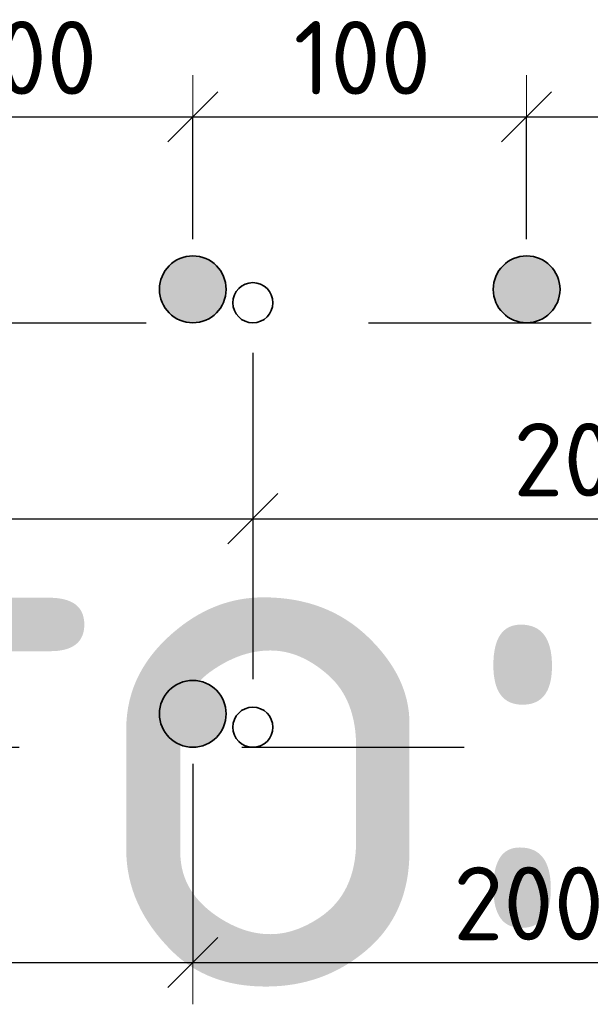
# Model space of a CAD drawing. Header units: metres. Extents: x -38 to 97, y -15 to 21.
# Tile 99 of 118: x 76.364 to 76.621, y 7.921 to 8.363. Entities that reach past the tile are written whole.
import ezdxf

# ---------------------------------------------------------------- set-up
doc = ezdxf.new("R2010")
doc.units = ezdxf.units.M
doc.header["$PDMODE"] = 65
doc.linetypes.add('______2', pattern=[0.0405, 0.03, -0.0105])
doc.layers.add('XR$3$_3898', color=7, linetype='Continuous')
doc.layers.add('XR$5$_3898', color=7, linetype='Continuous')
doc.layers.add('XR$3$Размерная линия_ общее', color=7, linetype='Continuous', lineweight=13)
doc.layers.add('XR$5$Размерная линия_ общее', color=7, linetype='Continuous', lineweight=13)
doc.styles.add('ISOCPEUR', font='txt')
doc.dimstyles.new('DIMSTYLE_8', dxfattribs={"dimtxt": 0.033, "dimasz": 0.0375, "dimexe": 0, "dimexo": 0, "dimgap": 0.0165, "dimtad": 2, "dimdec": 0, "dimlfac": 1000, "dimrnd": 1, "dimzin": 12, "dimdsep": 46, "dimtxsty": 'ISOCPEUR', "dimblk1": 'ALL_ML_STRICH', "dimblk2": 'ALL_ML_STRICH', "dimsah": 1, "dimcen": 0, "dimclrd": 7, "dimclre": 256, "dimclrt": 7, "dimadec": 0, "dimazin": 0, "dimtfac": 1, "dimtdec": 0, "dimtix": 1, "dimtmove": 2, "dimatfit": 3, "dimfxl": 0, "dimtzin": 0, "dimlwd": 0, "dimlwe": -3, "dimarcsym": 0})

# ---------------------------------------------------------------- blocks, each defined once
blk = doc.blocks.new('ALL_ML_STRICH')
at = {"color": 0, "linetype": 'ByBlock', "lineweight": -2}
for p, q in [((0, -0.5), (0, 0.5)), ((-0.3, -0.3), (0.3, 0.3)), ((-1, 0), (0.5, 0))]:
    blk.add_line(p, q, dxfattribs=at)
blk = doc.blocks.new('*D57')
at = {"layer": 'DEFPOINTS', "color": 7, "linetype": 'Continuous', "lineweight": 13, "transparency": 33554687}
for p in [(76.29196, 8.31961), (76.29196, 8.24218), (76.44196, 8.24218)]:
    blk.add_point(p, dxfattribs=at)
at = {"layer": 'XR$3$Размерная линия_ общее', "color": 253, "linetype": 'Continuous', "lineweight": -2, "true_color": 0xa0a0a0, "transparency": 33554687}
for p, q in [((76.29196, 8.26468), (76.29196, 8.31961)), ((76.44196, 8.26468), (76.44196, 8.31961))]:
    blk.add_line(p, q, dxfattribs=at)
at = {"layer": 'XR$3$Размерная линия_ общее', "color": 7, "linetype": 'Continuous', "lineweight": -2, "transparency": 33554687}
blk.add_line((76.29196, 8.31961), (76.44196, 8.31961), dxfattribs=at)
at = {"layer": 'XR$3$Размерная линия_ общее', "color": 7, "linetype": 'Continuous', "lineweight": 13, "transparency": 33554687, "xscale": 0.0375, "yscale": 0.0375, "zscale": 0.0375, "rotation": 180}
blk.add_blockref('ALL_ML_STRICH', (76.29196, 8.31961), dxfattribs=at)
at = {"layer": 'XR$3$Размерная линия_ общее', "color": 7, "linetype": 'Continuous', "lineweight": 13, "transparency": 33554687, "xscale": 0.0375, "yscale": 0.0375, "zscale": 0.0375}
blk.add_blockref('ALL_ML_STRICH', (76.44196, 8.31961), dxfattribs=at)
at = {"layer": 'XR$3$Размерная линия_ общее', "color": 7, "linetype": 'Continuous', "lineweight": 13, "transparency": 33554687, "insert": (76.33726, 8.36261), "char_height": 0.033, "width": 0.00165, "attachment_point": 1, "line_spacing_factor": 0.60241, "style": 'ISOCPEUR'}
blk.add_mtext('100', dxfattribs=at)
blk = doc.blocks.new('*D58')
at = {"layer": 'DEFPOINTS', "color": 7, "linetype": 'Continuous', "lineweight": 13, "transparency": 33554687}
for p in [(76.44196, 8.31961), (76.44196, 8.24218), (76.59196, 8.24218)]:
    blk.add_point(p, dxfattribs=at)
at = {"layer": 'XR$3$Размерная линия_ общее', "color": 253, "linetype": 'Continuous', "lineweight": -2, "true_color": 0xa0a0a0, "transparency": 33554687}
for p, q in [((76.44196, 8.26468), (76.44196, 8.31961)), ((76.59196, 8.26468), (76.59196, 8.31961))]:
    blk.add_line(p, q, dxfattribs=at)
at = {"layer": 'XR$3$Размерная линия_ общее', "color": 7, "linetype": 'Continuous', "lineweight": -2, "transparency": 33554687}
blk.add_line((76.44196, 8.31961), (76.59196, 8.31961), dxfattribs=at)
at = {"layer": 'XR$3$Размерная линия_ общее', "color": 7, "linetype": 'Continuous', "lineweight": 13, "transparency": 33554687, "xscale": 0.0375, "yscale": 0.0375, "zscale": 0.0375, "rotation": 180}
blk.add_blockref('ALL_ML_STRICH', (76.44196, 8.31961), dxfattribs=at)
at = {"layer": 'XR$3$Размерная линия_ общее', "color": 7, "linetype": 'Continuous', "lineweight": 13, "transparency": 33554687, "xscale": 0.0375, "yscale": 0.0375, "zscale": 0.0375}
blk.add_blockref('ALL_ML_STRICH', (76.59196, 8.31961), dxfattribs=at)
at = {"layer": 'XR$3$Размерная линия_ общее', "color": 7, "linetype": 'Continuous', "lineweight": 13, "transparency": 33554687, "insert": (76.48726, 8.36261), "char_height": 0.033, "width": 0.00165, "attachment_point": 1, "line_spacing_factor": 0.60241, "style": 'ISOCPEUR'}
blk.add_mtext('100', dxfattribs=at)
blk = doc.blocks.new('*D59')
at = {"layer": 'DEFPOINTS', "color": 7, "linetype": 'Continuous', "lineweight": 13, "transparency": 33554687}
for p in [(76.59196, 8.31961), (76.59196, 8.24218), (76.74196, 8.24218)]:
    blk.add_point(p, dxfattribs=at)
at = {"layer": 'XR$3$Размерная линия_ общее', "color": 253, "linetype": 'Continuous', "lineweight": -2, "true_color": 0xa0a0a0, "transparency": 33554687}
for p, q in [((76.59196, 8.26468), (76.59196, 8.31961)), ((76.74196, 8.26468), (76.74196, 8.31961))]:
    blk.add_line(p, q, dxfattribs=at)
at = {"layer": 'XR$3$Размерная линия_ общее', "color": 7, "linetype": 'Continuous', "lineweight": -2, "transparency": 33554687}
blk.add_line((76.59196, 8.31961), (76.74196, 8.31961), dxfattribs=at)
at = {"layer": 'XR$3$Размерная линия_ общее', "color": 7, "linetype": 'Continuous', "lineweight": 13, "transparency": 33554687, "xscale": 0.0375, "yscale": 0.0375, "zscale": 0.0375, "rotation": 180}
blk.add_blockref('ALL_ML_STRICH', (76.59196, 8.31961), dxfattribs=at)
at = {"layer": 'XR$3$Размерная линия_ общее', "color": 7, "linetype": 'Continuous', "lineweight": 13, "transparency": 33554687, "xscale": 0.0375, "yscale": 0.0375, "zscale": 0.0375}
blk.add_blockref('ALL_ML_STRICH', (76.74196, 8.31961), dxfattribs=at)
at = {"layer": 'XR$3$Размерная линия_ общее', "color": 7, "linetype": 'Continuous', "lineweight": 13, "transparency": 33554687, "insert": (76.63726, 8.36261), "char_height": 0.033, "width": 0.00165, "attachment_point": 1, "line_spacing_factor": 0.60241, "style": 'ISOCPEUR'}
blk.add_mtext('100', dxfattribs=at)
blk = doc.blocks.new('*D62')
at = {"layer": 'DEFPOINTS', "color": 7, "linetype": 'Continuous', "lineweight": 13, "transparency": 33554687}
for p in [(76.16896, 8.23618), (76.46896, 8.23618), (76.16896, 8.13924)]:
    blk.add_point(p, dxfattribs=at)
at = {"layer": 'XR$3$Размерная линия_ общее', "color": 253, "linetype": 'Continuous', "lineweight": -2, "true_color": 0xa0a0a0, "transparency": 33554687}
for p, q in [((76.16896, 8.21368), (76.16896, 8.13924)), ((76.46896, 8.21368), (76.46896, 8.13924))]:
    blk.add_line(p, q, dxfattribs=at)
at = {"layer": 'XR$3$Размерная линия_ общее', "color": 7, "linetype": 'Continuous', "lineweight": -2, "transparency": 33554687}
blk.add_line((76.16896, 8.13924), (76.46896, 8.13924), dxfattribs=at)
at = {"layer": 'XR$3$Размерная линия_ общее', "color": 7, "linetype": 'Continuous', "lineweight": 13, "transparency": 33554687, "xscale": 0.0375, "yscale": 0.0375, "zscale": 0.0375, "rotation": 180}
blk.add_blockref('ALL_ML_STRICH', (76.16896, 8.13924), dxfattribs=at)
at = {"layer": 'XR$3$Размерная линия_ общее', "color": 7, "linetype": 'Continuous', "lineweight": 13, "transparency": 33554687, "xscale": 0.0375, "yscale": 0.0375, "zscale": 0.0375}
blk.add_blockref('ALL_ML_STRICH', (76.46896, 8.13924), dxfattribs=at)
at = {"layer": 'XR$3$Размерная линия_ общее', "color": 7, "linetype": 'Continuous', "lineweight": 13, "transparency": 33554687, "insert": (76.28596, 8.18224), "char_height": 0.033, "width": 0.00165, "attachment_point": 1, "line_spacing_factor": 0.60241, "style": 'ISOCPEUR'}
blk.add_mtext('200', dxfattribs=at)
blk = doc.blocks.new('*D63')
at = {"layer": 'DEFPOINTS', "color": 7, "linetype": 'Continuous', "lineweight": 13, "transparency": 33554687}
for p in [(76.46896, 8.23618), (76.76896, 8.23618), (76.46896, 8.13924)]:
    blk.add_point(p, dxfattribs=at)
at = {"layer": 'XR$3$Размерная линия_ общее', "color": 253, "linetype": 'Continuous', "lineweight": -2, "true_color": 0xa0a0a0, "transparency": 33554687}
for p, q in [((76.46896, 8.21368), (76.46896, 8.13924)), ((76.76896, 8.21368), (76.76896, 8.13924))]:
    blk.add_line(p, q, dxfattribs=at)
at = {"layer": 'XR$3$Размерная линия_ общее', "color": 7, "linetype": 'Continuous', "lineweight": -2, "transparency": 33554687}
blk.add_line((76.46896, 8.13924), (76.76896, 8.13924), dxfattribs=at)
at = {"layer": 'XR$3$Размерная линия_ общее', "color": 7, "linetype": 'Continuous', "lineweight": 13, "transparency": 33554687, "xscale": 0.0375, "yscale": 0.0375, "zscale": 0.0375, "rotation": 180}
blk.add_blockref('ALL_ML_STRICH', (76.46896, 8.13924), dxfattribs=at)
at = {"layer": 'XR$3$Размерная линия_ общее', "color": 7, "linetype": 'Continuous', "lineweight": 13, "transparency": 33554687, "xscale": 0.0375, "yscale": 0.0375, "zscale": 0.0375}
blk.add_blockref('ALL_ML_STRICH', (76.76896, 8.13924), dxfattribs=at)
at = {"layer": 'XR$3$Размерная линия_ общее', "color": 7, "linetype": 'Continuous', "lineweight": 13, "transparency": 33554687, "insert": (76.58596, 8.18224), "char_height": 0.033, "width": 0.00165, "attachment_point": 1, "line_spacing_factor": 0.60241, "style": 'ISOCPEUR'}
blk.add_mtext('200', dxfattribs=at)
blk = doc.blocks.new('*D65')
at = {"layer": 'DEFPOINTS', "color": 7, "linetype": 'Continuous', "lineweight": 13, "transparency": 33554687}
for p in [(76.14196, 8.05168), (76.44196, 8.05168), (76.14196, 7.94007)]:
    blk.add_point(p, dxfattribs=at)
at = {"layer": 'XR$3$Размерная линия_ общее', "color": 253, "linetype": 'Continuous', "lineweight": -2, "true_color": 0xa0a0a0, "transparency": 33554687}
for p, q in [((76.14196, 8.02918), (76.14196, 7.94007)), ((76.44196, 8.02918), (76.44196, 7.94007))]:
    blk.add_line(p, q, dxfattribs=at)
at = {"layer": 'XR$3$Размерная линия_ общее', "color": 7, "linetype": 'Continuous', "lineweight": -2, "transparency": 33554687}
blk.add_line((76.14196, 7.94007), (76.44196, 7.94007), dxfattribs=at)
at = {"layer": 'XR$3$Размерная линия_ общее', "color": 7, "linetype": 'Continuous', "lineweight": 13, "transparency": 33554687, "xscale": 0.0375, "yscale": 0.0375, "zscale": 0.0375, "rotation": 180}
blk.add_blockref('ALL_ML_STRICH', (76.14196, 7.94007), dxfattribs=at)
at = {"layer": 'XR$3$Размерная линия_ общее', "color": 7, "linetype": 'Continuous', "lineweight": 13, "transparency": 33554687, "xscale": 0.0375, "yscale": 0.0375, "zscale": 0.0375}
blk.add_blockref('ALL_ML_STRICH', (76.44196, 7.94007), dxfattribs=at)
at = {"layer": 'XR$3$Размерная линия_ общее', "color": 7, "linetype": 'Continuous', "lineweight": 13, "transparency": 33554687, "insert": (76.25896, 7.98307), "char_height": 0.033, "width": 0.00165, "attachment_point": 1, "line_spacing_factor": 0.60241, "style": 'ISOCPEUR'}
blk.add_mtext('200', dxfattribs=at)
blk = doc.blocks.new('*D66')
at = {"layer": 'DEFPOINTS', "color": 7, "linetype": 'Continuous', "lineweight": 13, "transparency": 33554687}
for p in [(76.44196, 8.05168), (76.74196, 8.05168), (76.44196, 7.94007)]:
    blk.add_point(p, dxfattribs=at)
at = {"layer": 'XR$3$Размерная линия_ общее', "color": 253, "linetype": 'Continuous', "lineweight": -2, "true_color": 0xa0a0a0, "transparency": 33554687}
for p, q in [((76.44196, 8.02918), (76.44196, 7.94007)), ((76.74196, 8.02918), (76.74196, 7.94007))]:
    blk.add_line(p, q, dxfattribs=at)
at = {"layer": 'XR$3$Размерная линия_ общее', "color": 7, "linetype": 'Continuous', "lineweight": -2, "transparency": 33554687}
blk.add_line((76.44196, 7.94007), (76.74196, 7.94007), dxfattribs=at)
at = {"layer": 'XR$3$Размерная линия_ общее', "color": 7, "linetype": 'Continuous', "lineweight": 13, "transparency": 33554687, "xscale": 0.0375, "yscale": 0.0375, "zscale": 0.0375, "rotation": 180}
blk.add_blockref('ALL_ML_STRICH', (76.44196, 7.94007), dxfattribs=at)
at = {"layer": 'XR$3$Размерная линия_ общее', "color": 7, "linetype": 'Continuous', "lineweight": 13, "transparency": 33554687, "xscale": 0.0375, "yscale": 0.0375, "zscale": 0.0375}
blk.add_blockref('ALL_ML_STRICH', (76.74196, 7.94007), dxfattribs=at)
at = {"layer": 'XR$3$Размерная линия_ общее', "color": 7, "linetype": 'Continuous', "lineweight": 13, "transparency": 33554687, "insert": (76.55896, 7.98307), "char_height": 0.033, "width": 0.00165, "attachment_point": 1, "line_spacing_factor": 0.60241, "style": 'ISOCPEUR'}
blk.add_mtext('200', dxfattribs=at)
blk = doc.blocks.new('*D309')
at = {"layer": 'DEFPOINTS', "color": 7, "linetype": 'Continuous', "lineweight": 13, "transparency": 33554687}
for p in [(76.29196, 8.31961), (76.29196, 8.24218), (76.44196, 8.24218)]:
    blk.add_point(p, dxfattribs=at)
at = {"layer": 'XR$5$Размерная линия_ общее', "color": 253, "linetype": 'Continuous', "lineweight": -2, "true_color": 0xa0a0a0, "transparency": 33554687}
for p, q in [((76.29196, 8.26468), (76.29196, 8.31961)), ((76.44196, 8.26468), (76.44196, 8.31961))]:
    blk.add_line(p, q, dxfattribs=at)
at = {"layer": 'XR$5$Размерная линия_ общее', "color": 7, "linetype": 'Continuous', "lineweight": -2, "transparency": 33554687}
blk.add_line((76.29196, 8.31961), (76.44196, 8.31961), dxfattribs=at)
at = {"layer": 'XR$5$Размерная линия_ общее', "color": 7, "linetype": 'Continuous', "lineweight": 13, "transparency": 33554687, "xscale": 0.0375, "yscale": 0.0375, "zscale": 0.0375, "rotation": 180}
blk.add_blockref('ALL_ML_STRICH', (76.29196, 8.31961), dxfattribs=at)
at = {"layer": 'XR$5$Размерная линия_ общее', "color": 7, "linetype": 'Continuous', "lineweight": 13, "transparency": 33554687, "xscale": 0.0375, "yscale": 0.0375, "zscale": 0.0375}
blk.add_blockref('ALL_ML_STRICH', (76.44196, 8.31961), dxfattribs=at)
at = {"layer": 'XR$5$Размерная линия_ общее', "color": 7, "linetype": 'Continuous', "lineweight": 13, "transparency": 33554687, "insert": (76.33726, 8.36261), "char_height": 0.033, "width": 0.00165, "attachment_point": 1, "line_spacing_factor": 0.60241, "style": 'ISOCPEUR'}
blk.add_mtext('100', dxfattribs=at)
blk = doc.blocks.new('*D310')
at = {"layer": 'DEFPOINTS', "color": 7, "linetype": 'Continuous', "lineweight": 13, "transparency": 33554687}
for p in [(76.44196, 8.31961), (76.44196, 8.24218), (76.59196, 8.24218)]:
    blk.add_point(p, dxfattribs=at)
at = {"layer": 'XR$5$Размерная линия_ общее', "color": 253, "linetype": 'Continuous', "lineweight": -2, "true_color": 0xa0a0a0, "transparency": 33554687}
for p, q in [((76.44196, 8.26468), (76.44196, 8.31961)), ((76.59196, 8.26468), (76.59196, 8.31961))]:
    blk.add_line(p, q, dxfattribs=at)
at = {"layer": 'XR$5$Размерная линия_ общее', "color": 7, "linetype": 'Continuous', "lineweight": -2, "transparency": 33554687}
blk.add_line((76.44196, 8.31961), (76.59196, 8.31961), dxfattribs=at)
at = {"layer": 'XR$5$Размерная линия_ общее', "color": 7, "linetype": 'Continuous', "lineweight": 13, "transparency": 33554687, "xscale": 0.0375, "yscale": 0.0375, "zscale": 0.0375, "rotation": 180}
blk.add_blockref('ALL_ML_STRICH', (76.44196, 8.31961), dxfattribs=at)
at = {"layer": 'XR$5$Размерная линия_ общее', "color": 7, "linetype": 'Continuous', "lineweight": 13, "transparency": 33554687, "xscale": 0.0375, "yscale": 0.0375, "zscale": 0.0375}
blk.add_blockref('ALL_ML_STRICH', (76.59196, 8.31961), dxfattribs=at)
at = {"layer": 'XR$5$Размерная линия_ общее', "color": 7, "linetype": 'Continuous', "lineweight": 13, "transparency": 33554687, "insert": (76.48726, 8.36261), "char_height": 0.033, "width": 0.00165, "attachment_point": 1, "line_spacing_factor": 0.60241, "style": 'ISOCPEUR'}
blk.add_mtext('100', dxfattribs=at)
blk = doc.blocks.new('*D311')
at = {"layer": 'DEFPOINTS', "color": 7, "linetype": 'Continuous', "lineweight": 13, "transparency": 33554687}
for p in [(76.59196, 8.31961), (76.59196, 8.24218), (76.74196, 8.24218)]:
    blk.add_point(p, dxfattribs=at)
at = {"layer": 'XR$5$Размерная линия_ общее', "color": 253, "linetype": 'Continuous', "lineweight": -2, "true_color": 0xa0a0a0, "transparency": 33554687}
for p, q in [((76.59196, 8.26468), (76.59196, 8.31961)), ((76.74196, 8.26468), (76.74196, 8.31961))]:
    blk.add_line(p, q, dxfattribs=at)
at = {"layer": 'XR$5$Размерная линия_ общее', "color": 7, "linetype": 'Continuous', "lineweight": -2, "transparency": 33554687}
blk.add_line((76.59196, 8.31961), (76.74196, 8.31961), dxfattribs=at)
at = {"layer": 'XR$5$Размерная линия_ общее', "color": 7, "linetype": 'Continuous', "lineweight": 13, "transparency": 33554687, "xscale": 0.0375, "yscale": 0.0375, "zscale": 0.0375, "rotation": 180}
blk.add_blockref('ALL_ML_STRICH', (76.59196, 8.31961), dxfattribs=at)
at = {"layer": 'XR$5$Размерная линия_ общее', "color": 7, "linetype": 'Continuous', "lineweight": 13, "transparency": 33554687, "xscale": 0.0375, "yscale": 0.0375, "zscale": 0.0375}
blk.add_blockref('ALL_ML_STRICH', (76.74196, 8.31961), dxfattribs=at)
at = {"layer": 'XR$5$Размерная линия_ общее', "color": 7, "linetype": 'Continuous', "lineweight": 13, "transparency": 33554687, "insert": (76.63726, 8.36261), "char_height": 0.033, "width": 0.00165, "attachment_point": 1, "line_spacing_factor": 0.60241, "style": 'ISOCPEUR'}
blk.add_mtext('100', dxfattribs=at)
blk = doc.blocks.new('*D314')
at = {"layer": 'DEFPOINTS', "color": 7, "linetype": 'Continuous', "lineweight": 13, "transparency": 33554687}
for p in [(76.16896, 8.23618), (76.46896, 8.23618), (76.16896, 8.13924)]:
    blk.add_point(p, dxfattribs=at)
at = {"layer": 'XR$5$Размерная линия_ общее', "color": 253, "linetype": 'Continuous', "lineweight": -2, "true_color": 0xa0a0a0, "transparency": 33554687}
for p, q in [((76.16896, 8.21368), (76.16896, 8.13924)), ((76.46896, 8.21368), (76.46896, 8.13924))]:
    blk.add_line(p, q, dxfattribs=at)
at = {"layer": 'XR$5$Размерная линия_ общее', "color": 7, "linetype": 'Continuous', "lineweight": -2, "transparency": 33554687}
blk.add_line((76.16896, 8.13924), (76.46896, 8.13924), dxfattribs=at)
at = {"layer": 'XR$5$Размерная линия_ общее', "color": 7, "linetype": 'Continuous', "lineweight": 13, "transparency": 33554687, "xscale": 0.0375, "yscale": 0.0375, "zscale": 0.0375, "rotation": 180}
blk.add_blockref('ALL_ML_STRICH', (76.16896, 8.13924), dxfattribs=at)
at = {"layer": 'XR$5$Размерная линия_ общее', "color": 7, "linetype": 'Continuous', "lineweight": 13, "transparency": 33554687, "xscale": 0.0375, "yscale": 0.0375, "zscale": 0.0375}
blk.add_blockref('ALL_ML_STRICH', (76.46896, 8.13924), dxfattribs=at)
at = {"layer": 'XR$5$Размерная линия_ общее', "color": 7, "linetype": 'Continuous', "lineweight": 13, "transparency": 33554687, "insert": (76.28596, 8.18224), "char_height": 0.033, "width": 0.00165, "attachment_point": 1, "line_spacing_factor": 0.60241, "style": 'ISOCPEUR'}
blk.add_mtext('200', dxfattribs=at)
blk = doc.blocks.new('*D315')
at = {"layer": 'DEFPOINTS', "color": 7, "linetype": 'Continuous', "lineweight": 13, "transparency": 33554687}
for p in [(76.46896, 8.23618), (76.76896, 8.23618), (76.46896, 8.13924)]:
    blk.add_point(p, dxfattribs=at)
at = {"layer": 'XR$5$Размерная линия_ общее', "color": 253, "linetype": 'Continuous', "lineweight": -2, "true_color": 0xa0a0a0, "transparency": 33554687}
for p, q in [((76.46896, 8.21368), (76.46896, 8.13924)), ((76.76896, 8.21368), (76.76896, 8.13924))]:
    blk.add_line(p, q, dxfattribs=at)
at = {"layer": 'XR$5$Размерная линия_ общее', "color": 7, "linetype": 'Continuous', "lineweight": -2, "transparency": 33554687}
blk.add_line((76.46896, 8.13924), (76.76896, 8.13924), dxfattribs=at)
at = {"layer": 'XR$5$Размерная линия_ общее', "color": 7, "linetype": 'Continuous', "lineweight": 13, "transparency": 33554687, "xscale": 0.0375, "yscale": 0.0375, "zscale": 0.0375, "rotation": 180}
blk.add_blockref('ALL_ML_STRICH', (76.46896, 8.13924), dxfattribs=at)
at = {"layer": 'XR$5$Размерная линия_ общее', "color": 7, "linetype": 'Continuous', "lineweight": 13, "transparency": 33554687, "xscale": 0.0375, "yscale": 0.0375, "zscale": 0.0375}
blk.add_blockref('ALL_ML_STRICH', (76.76896, 8.13924), dxfattribs=at)
at = {"layer": 'XR$5$Размерная линия_ общее', "color": 7, "linetype": 'Continuous', "lineweight": 13, "transparency": 33554687, "insert": (76.58596, 8.18224), "char_height": 0.033, "width": 0.00165, "attachment_point": 1, "line_spacing_factor": 0.60241, "style": 'ISOCPEUR'}
blk.add_mtext('200', dxfattribs=at)
blk = doc.blocks.new('*D317')
at = {"layer": 'DEFPOINTS', "color": 7, "linetype": 'Continuous', "lineweight": 13, "transparency": 33554687}
for p in [(76.14196, 8.05168), (76.44196, 8.05168), (76.14196, 7.94007)]:
    blk.add_point(p, dxfattribs=at)
at = {"layer": 'XR$5$Размерная линия_ общее', "color": 253, "linetype": 'Continuous', "lineweight": -2, "true_color": 0xa0a0a0, "transparency": 33554687}
for p, q in [((76.14196, 8.02918), (76.14196, 7.94007)), ((76.44196, 8.02918), (76.44196, 7.94007))]:
    blk.add_line(p, q, dxfattribs=at)
at = {"layer": 'XR$5$Размерная линия_ общее', "color": 7, "linetype": 'Continuous', "lineweight": -2, "transparency": 33554687}
blk.add_line((76.14196, 7.94007), (76.44196, 7.94007), dxfattribs=at)
at = {"layer": 'XR$5$Размерная линия_ общее', "color": 7, "linetype": 'Continuous', "lineweight": 13, "transparency": 33554687, "xscale": 0.0375, "yscale": 0.0375, "zscale": 0.0375, "rotation": 180}
blk.add_blockref('ALL_ML_STRICH', (76.14196, 7.94007), dxfattribs=at)
at = {"layer": 'XR$5$Размерная линия_ общее', "color": 7, "linetype": 'Continuous', "lineweight": 13, "transparency": 33554687, "xscale": 0.0375, "yscale": 0.0375, "zscale": 0.0375}
blk.add_blockref('ALL_ML_STRICH', (76.44196, 7.94007), dxfattribs=at)
at = {"layer": 'XR$5$Размерная линия_ общее', "color": 7, "linetype": 'Continuous', "lineweight": 13, "transparency": 33554687, "insert": (76.25896, 7.98307), "char_height": 0.033, "width": 0.00165, "attachment_point": 1, "line_spacing_factor": 0.60241, "style": 'ISOCPEUR'}
blk.add_mtext('200', dxfattribs=at)
blk = doc.blocks.new('*D318')
at = {"layer": 'DEFPOINTS', "color": 7, "linetype": 'Continuous', "lineweight": 13, "transparency": 33554687}
for p in [(76.44196, 8.05168), (76.74196, 8.05168), (76.44196, 7.94007)]:
    blk.add_point(p, dxfattribs=at)
at = {"layer": 'XR$5$Размерная линия_ общее', "color": 253, "linetype": 'Continuous', "lineweight": -2, "true_color": 0xa0a0a0, "transparency": 33554687}
for p, q in [((76.44196, 8.02918), (76.44196, 7.94007)), ((76.74196, 8.02918), (76.74196, 7.94007))]:
    blk.add_line(p, q, dxfattribs=at)
at = {"layer": 'XR$5$Размерная линия_ общее', "color": 7, "linetype": 'Continuous', "lineweight": -2, "transparency": 33554687}
blk.add_line((76.44196, 7.94007), (76.74196, 7.94007), dxfattribs=at)
at = {"layer": 'XR$5$Размерная линия_ общее', "color": 7, "linetype": 'Continuous', "lineweight": 13, "transparency": 33554687, "xscale": 0.0375, "yscale": 0.0375, "zscale": 0.0375, "rotation": 180}
blk.add_blockref('ALL_ML_STRICH', (76.44196, 7.94007), dxfattribs=at)
at = {"layer": 'XR$5$Размерная линия_ общее', "color": 7, "linetype": 'Continuous', "lineweight": 13, "transparency": 33554687, "xscale": 0.0375, "yscale": 0.0375, "zscale": 0.0375}
blk.add_blockref('ALL_ML_STRICH', (76.74196, 7.94007), dxfattribs=at)
at = {"layer": 'XR$5$Размерная линия_ общее', "color": 7, "linetype": 'Continuous', "lineweight": 13, "transparency": 33554687, "insert": (76.55896, 7.98307), "char_height": 0.033, "width": 0.00165, "attachment_point": 1, "line_spacing_factor": 0.60241, "style": 'ISOCPEUR'}
blk.add_mtext('200', dxfattribs=at)

msp = doc.modelspace()

# ---------------------------------------------------------------- hatches: boundary and pattern name
at = {"linetype": 'Continuous', "lineweight": 25, "true_color": 0xa2a2a2, "transparency": 33554687}
for points in [[(76.45386, 8.25131), (76.45257, 8.25278), (76.4511, 8.25408), (76.44946, 8.25517), (76.4477, 8.25603), (76.44585, 8.25667), (76.44392, 8.25705), (76.44196, 8.25718), (76.44001, 8.25705), (76.43808, 8.25667), (76.43622, 8.25603), (76.43446, 8.25517), (76.43283, 8.25408), (76.43136, 8.25278), (76.43006, 8.25131), (76.42897, 8.24968), (76.42811, 8.24792), (76.42748, 8.24606), (76.42709, 8.24413), (76.42696, 8.24218), (76.42709, 8.24022), (76.42748, 8.23829), (76.42811, 8.23644), (76.42897, 8.23468), (76.43006, 8.23305), (76.43136, 8.23157), (76.43283, 8.23028), (76.43446, 8.22919), (76.43622, 8.22832), (76.43808, 8.22769), (76.44001, 8.2273), (76.44196, 8.22718), (76.44392, 8.2273), (76.44585, 8.22769), (76.4477, 8.22832), (76.44946, 8.22919), (76.4511, 8.23028), (76.45257, 8.23157), (76.45386, 8.23305), (76.45495, 8.23468), (76.45582, 8.23644), (76.45645, 8.23829), (76.45684, 8.24022), (76.45696, 8.24218), (76.45684, 8.24413), (76.45645, 8.24606), (76.45582, 8.24792), (76.45495, 8.24968)], [(76.45386, 8.25131), (76.45257, 8.25278), (76.4511, 8.25408), (76.44946, 8.25517), (76.4477, 8.25603), (76.44585, 8.25667), (76.44392, 8.25705), (76.44196, 8.25718), (76.44001, 8.25705), (76.43808, 8.25667), (76.43622, 8.25603), (76.43446, 8.25517), (76.43283, 8.25408), (76.43136, 8.25278), (76.43006, 8.25131), (76.42897, 8.24968), (76.42811, 8.24792), (76.42748, 8.24606), (76.42709, 8.24413), (76.42696, 8.24218), (76.42709, 8.24022), (76.42748, 8.23829), (76.42811, 8.23644), (76.42897, 8.23468), (76.43006, 8.23305), (76.43136, 8.23157), (76.43283, 8.23028), (76.43446, 8.22919), (76.43622, 8.22832), (76.43808, 8.22769), (76.44001, 8.2273), (76.44196, 8.22718), (76.44392, 8.2273), (76.44585, 8.22769), (76.4477, 8.22832), (76.44946, 8.22919), (76.4511, 8.23028), (76.45257, 8.23157), (76.45386, 8.23305), (76.45495, 8.23468), (76.45582, 8.23644), (76.45645, 8.23829), (76.45684, 8.24022), (76.45696, 8.24218), (76.45684, 8.24413), (76.45645, 8.24606), (76.45582, 8.24792), (76.45495, 8.24968)], [(76.60386, 8.25131), (76.60257, 8.25278), (76.6011, 8.25408), (76.59946, 8.25517), (76.5977, 8.25603), (76.59585, 8.25667), (76.59392, 8.25705), (76.59196, 8.25718), (76.59001, 8.25705), (76.58808, 8.25667), (76.58622, 8.25603), (76.58446, 8.25517), (76.58283, 8.25408), (76.58136, 8.25278), (76.58006, 8.25131), (76.57897, 8.24968), (76.57811, 8.24792), (76.57748, 8.24606), (76.57709, 8.24413), (76.57696, 8.24218), (76.57709, 8.24022), (76.57748, 8.23829), (76.57811, 8.23644), (76.57897, 8.23468), (76.58006, 8.23305), (76.58136, 8.23157), (76.58283, 8.23028), (76.58446, 8.22919), (76.58622, 8.22832), (76.58808, 8.22769), (76.59001, 8.2273), (76.59196, 8.22718), (76.59392, 8.2273), (76.59585, 8.22769), (76.5977, 8.22832), (76.59946, 8.22919), (76.6011, 8.23028), (76.60257, 8.23157), (76.60386, 8.23305), (76.60495, 8.23468), (76.60582, 8.23644), (76.60645, 8.23829), (76.60684, 8.24022), (76.60696, 8.24218), (76.60684, 8.24413), (76.60645, 8.24606), (76.60582, 8.24792), (76.60495, 8.24968)], [(76.60386, 8.25131), (76.60257, 8.25278), (76.6011, 8.25408), (76.59946, 8.25517), (76.5977, 8.25603), (76.59585, 8.25667), (76.59392, 8.25705), (76.59196, 8.25718), (76.59001, 8.25705), (76.58808, 8.25667), (76.58622, 8.25603), (76.58446, 8.25517), (76.58283, 8.25408), (76.58136, 8.25278), (76.58006, 8.25131), (76.57897, 8.24968), (76.57811, 8.24792), (76.57748, 8.24606), (76.57709, 8.24413), (76.57696, 8.24218), (76.57709, 8.24022), (76.57748, 8.23829), (76.57811, 8.23644), (76.57897, 8.23468), (76.58006, 8.23305), (76.58136, 8.23157), (76.58283, 8.23028), (76.58446, 8.22919), (76.58622, 8.22832), (76.58808, 8.22769), (76.59001, 8.2273), (76.59196, 8.22718), (76.59392, 8.2273), (76.59585, 8.22769), (76.5977, 8.22832), (76.59946, 8.22919), (76.6011, 8.23028), (76.60257, 8.23157), (76.60386, 8.23305), (76.60495, 8.23468), (76.60582, 8.23644), (76.60645, 8.23829), (76.60684, 8.24022), (76.60696, 8.24218), (76.60684, 8.24413), (76.60645, 8.24606), (76.60582, 8.24792), (76.60495, 8.24968)], [(76.45386, 8.06081), (76.45257, 8.06228), (76.4511, 8.06358), (76.44946, 8.06467), (76.4477, 8.06553), (76.44585, 8.06617), (76.44392, 8.06655), (76.44196, 8.06668), (76.44001, 8.06655), (76.43808, 8.06617), (76.43622, 8.06553), (76.43446, 8.06467), (76.43283, 8.06358), (76.43136, 8.06228), (76.43006, 8.06081), (76.42897, 8.05918), (76.42811, 8.05742), (76.42748, 8.05556), (76.42709, 8.05363), (76.42696, 8.05168), (76.42709, 8.04972), (76.42748, 8.04779), (76.42811, 8.04594), (76.42897, 8.04418), (76.43006, 8.04255), (76.43136, 8.04107), (76.43283, 8.03978), (76.43446, 8.03869), (76.43622, 8.03782), (76.43808, 8.03719), (76.44001, 8.0368), (76.44196, 8.03668), (76.44392, 8.0368), (76.44585, 8.03719), (76.4477, 8.03782), (76.44946, 8.03869), (76.4511, 8.03978), (76.45257, 8.04107), (76.45386, 8.04255), (76.45495, 8.04418), (76.45582, 8.04594), (76.45645, 8.04779), (76.45684, 8.04972), (76.45696, 8.05168), (76.45684, 8.05363), (76.45645, 8.05556), (76.45582, 8.05742), (76.45495, 8.05918)], [(76.45386, 8.06081), (76.45257, 8.06228), (76.4511, 8.06358), (76.44946, 8.06467), (76.4477, 8.06553), (76.44585, 8.06617), (76.44392, 8.06655), (76.44196, 8.06668), (76.44001, 8.06655), (76.43808, 8.06617), (76.43622, 8.06553), (76.43446, 8.06467), (76.43283, 8.06358), (76.43136, 8.06228), (76.43006, 8.06081), (76.42897, 8.05918), (76.42811, 8.05742), (76.42748, 8.05556), (76.42709, 8.05363), (76.42696, 8.05168), (76.42709, 8.04972), (76.42748, 8.04779), (76.42811, 8.04594), (76.42897, 8.04418), (76.43006, 8.04255), (76.43136, 8.04107), (76.43283, 8.03978), (76.43446, 8.03869), (76.43622, 8.03782), (76.43808, 8.03719), (76.44001, 8.0368), (76.44196, 8.03668), (76.44392, 8.0368), (76.44585, 8.03719), (76.4477, 8.03782), (76.44946, 8.03869), (76.4511, 8.03978), (76.45257, 8.04107), (76.45386, 8.04255), (76.45495, 8.04418), (76.45582, 8.04594), (76.45645, 8.04779), (76.45684, 8.04972), (76.45696, 8.05168), (76.45684, 8.05363), (76.45645, 8.05556), (76.45582, 8.05742), (76.45495, 8.05918)]]:
    msp.add_hatch(color=253, dxfattribs=at).paths.add_polyline_path(points)

# ---------------------------------------------------------------- linework, layer by layer
at = {"color": 8, "linetype": '______2', "lineweight": -3, "true_color": 0x737373, "transparency": 33554687}
for p, q in [((76.12096, 8.22718), (77.11696, 8.22718)), ((76.12096, 8.22718), (77.11696, 8.22718)), ((76.06396, 8.03668), (77.11696, 8.03668)), ((76.06396, 8.03668), (77.11696, 8.03668))]:
    msp.add_line(p, q, dxfattribs=at)
at = {"layer": 'XR$3$_3898', "color": 7, "linetype": 'Continuous', "lineweight": 35, "transparency": 33554687}
for centre, radius in [((76.44196, 8.24218), 0.015), ((76.59196, 8.24218), 0.015), ((76.46896, 8.23618), 0.009), ((76.44196, 8.05168), 0.015), ((76.46896, 8.04568), 0.009)]:
    msp.add_circle(centre, radius, dxfattribs=at)
at = {"layer": 'XR$3$Размерная линия_ общее', "color": 253, "linetype": 'Continuous', "lineweight": -3, "true_color": 0xa0a0a0, "transparency": 33554687}
msp.add_line((76.46896, 8.13924), (76.46896, 8.06724), dxfattribs=at)
at = {"layer": 'XR$5$_3898', "color": 7, "linetype": 'Continuous', "lineweight": 35, "transparency": 33554687}
for centre, radius in [((76.44196, 8.24218), 0.015), ((76.59196, 8.24218), 0.015), ((76.46896, 8.23618), 0.009), ((76.44196, 8.05168), 0.015), ((76.46896, 8.04568), 0.009)]:
    msp.add_circle(centre, radius, dxfattribs=at)
at = {"layer": 'XR$5$Размерная линия_ общее', "color": 253, "linetype": 'Continuous', "lineweight": -3, "true_color": 0xa0a0a0, "transparency": 33554687}
msp.add_line((76.46896, 8.13924), (76.46896, 8.06724), dxfattribs=at)

# ---------------------------------------------------------------- texts
at = {"color": 7, "linetype": 'Continuous', "lineweight": 35, "transparency": 33554687, "insert": (75.71936, 7.92796), "char_height": 0.25, "width": 1.1434612, "attachment_point": 7, "style": 'ISOCPEUR'}
msp.add_mtext('\\W0.95;Итого:', dxfattribs=at)

# ---------------------------------------------------------------- dimensions: what is measured, and where the dimension line sits
at = {"layer": 'XR$3$Размерная линия_ общее', "color": 7, "linetype": 'Continuous', "lineweight": 13, "transparency": 33554687}
for base, p1, p2, text, picture, middle in [((76.44196, 8.31961), (76.29196, 8.26468), (76.44196, 8.26468), '100', '*D57', (76.36696, 8.33611)), ((76.59196, 8.31961), (76.44196, 8.26468), (76.59196, 8.26468), '100', '*D58', (76.51696, 8.33611)), ((76.74196, 8.31961), (76.59196, 8.26468), (76.74196, 8.26468), '100', '*D59', (76.66696, 8.33611)), ((76.46896, 8.13924), (76.16896, 8.21368), (76.46896, 8.21368), '200', '*D62', (76.31896, 8.15574)), ((76.76896, 8.13924), (76.46896, 8.21368), (76.76896, 8.21368), '200', '*D63', (76.61896, 8.15574)), ((76.44196, 7.94007), (76.14196, 8.02918), (76.44196, 8.02918), '200', '*D65', (76.29196, 7.95657)), ((76.74196, 7.94007), (76.44196, 8.02918), (76.74196, 8.02918), '200', '*D66', (76.59196, 7.95657))]:
    dim = msp.add_linear_dim(base=base, p1=p1, p2=p2, text=text, dimstyle='DIMSTYLE_8', override={"dimpost": '<>', "dimclrd": 7, "dimclre": 253, "dimclrt": 7, "dimlwd": 0, "dimlwe": 65533}, dxfattribs=at)
    dim.commit()
    dim.dimension.update_dxf_attribs({"geometry": picture, "text_midpoint": middle, "dimtype": 160})
at = {"layer": 'XR$5$Размерная линия_ общее', "color": 7, "linetype": 'Continuous', "lineweight": 13, "transparency": 33554687}
for base, p1, p2, text, picture, middle in [((76.44196, 8.31961), (76.29196, 8.26468), (76.44196, 8.26468), '100', '*D309', (76.36696, 8.33611)), ((76.59196, 8.31961), (76.44196, 8.26468), (76.59196, 8.26468), '100', '*D310', (76.51696, 8.33611)), ((76.74196, 8.31961), (76.59196, 8.26468), (76.74196, 8.26468), '100', '*D311', (76.66696, 8.33611)), ((76.46896, 8.13924), (76.16896, 8.21368), (76.46896, 8.21368), '200', '*D314', (76.31896, 8.15574)), ((76.76896, 8.13924), (76.46896, 8.21368), (76.76896, 8.21368), '200', '*D315', (76.61896, 8.15574)), ((76.44196, 7.94007), (76.14196, 8.02918), (76.44196, 8.02918), '200', '*D317', (76.29196, 7.95657)), ((76.74196, 7.94007), (76.44196, 8.02918), (76.74196, 8.02918), '200', '*D318', (76.59196, 7.95657))]:
    dim = msp.add_linear_dim(base=base, p1=p1, p2=p2, text=text, dimstyle='DIMSTYLE_8', override={"dimpost": '<>', "dimclrd": 7, "dimclre": 253, "dimclrt": 7, "dimlwd": 0, "dimlwe": 65533}, dxfattribs=at)
    dim.commit()
    dim.dimension.update_dxf_attribs({"geometry": picture, "text_midpoint": middle, "dimtype": 160})

doc.saveas('drawing.dxf')
